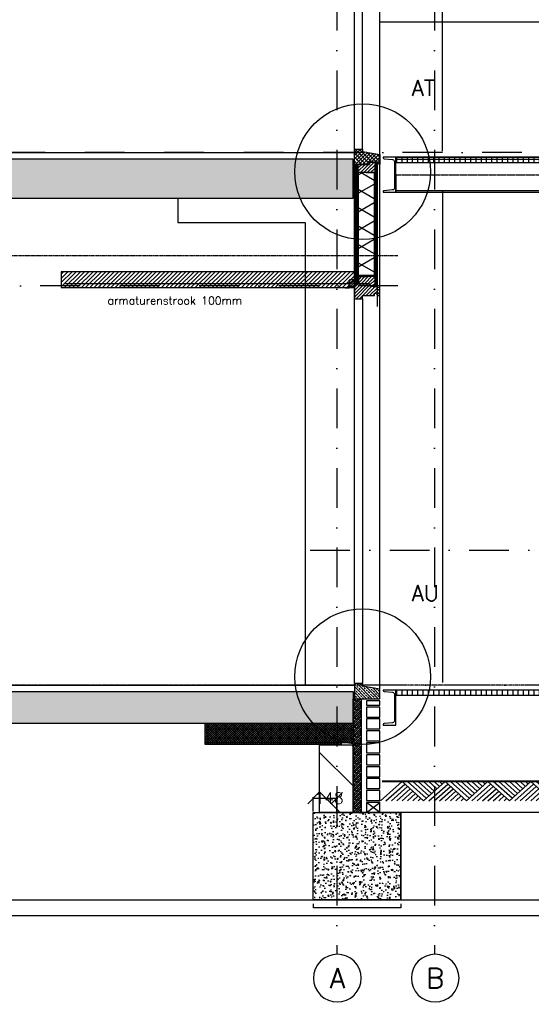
# Model space of a CAD drawing. Extents: x 145187 to 222247, y 87753 to 171871.
# Tile 26 of 37: x 207297 to 210518, y 90440 to 96631. Entities that reach past the tile are written whole.
import ezdxf
from ezdxf.enums import TextEntityAlignment as Align

# ---------------------------------------------------------------- set-up
doc = ezdxf.new("R2010")
doc.units = 0
doc.header["$LTSCALE"] = 5
doc.header["$MEASUREMENT"] = 0
doc.header["$PDMODE"] = 3
doc.header["$PDSIZE"] = 0.1
for name, pattern in [('CENTER', [2, 1.25, -0.25, 0.25, -0.25]), ('DASHDOT', [1, 0.5, -0.25, 0, -0.25]), ('DD1', [2.66667, 1.66667, -0.5, 0, -0.5]), ('HIDDEN2', [0.1875, 0.125, -0.0625])]:
    doc.linetypes.add(name, pattern=pattern)
doc.layers.get('0').update_dxf_attribs({"linetype": 'CONTINUOUS'})
doc.layers.get('DEFPOINTS').update_dxf_attribs({"linetype": 'CONTINUOUS'})
for name, color, linetype in [('_DETAILNUMMERS', 4, 'CONTINUOUS'), ('_DETAILNUMMERSTEKST', 4, 'CONTINUOUS'), ('A--01A1_ACEER', 1, 'CONTINUOUS'), ('A--A21--_F-23-', 9, 'CONTINUOUS'), ('A--A23--_F--3-', 9, 'CONTINUOUS'), ('A--A25--_F--3-', 9, 'CONTINUOUS'), ('A--A28--_F--3-', 7, 'CONTINUOUS'), ('A--A28--_F-23-', 1, 'CONTINUOUS'), ('A--A30--_F--3-', 9, 'CONTINUOUS'), ('A--A35--_F--3-', 9, 'CONTINUOUS'), ('A--L$7A3-_STRAMIEN', 3, 'CONTINUOUS'), ('A--L11D5_GRONDWERK', 5, 'CONTINUOUS'), ('A--L13D3_VLOEREN', 3, 'CONTINUOUS'), ('A--L13D4_VLOEREN', 4, 'CONTINUOUS'), ('A--L16--', 7, 'CONTINUOUS'), ('A--L16--_F123-', 7, 'CONTINUOUS'), ('A--L16D4_FUNDERING_F123-', 4, 'CONTINUOUS'), ('A--L21--', 3, 'CONTINUOUS'), ('A--L21--_F--3-', 7, 'CONTINUOUS'), ('A--L21--_F-23-', 4, 'CONTINUOUS'), ('A--L21D1_BUITENWAND', 1, 'CONTINUOUS'), ('A--L21D4_BUITENWAND', 4, 'CONTINUOUS'), ('A--L23--', 7, 'CONTINUOUS'), ('A--L23--_F--3-', 7, 'CONTINUOUS'), ('A--L25--', 7, 'CONTINUOUS'), ('A--L25--_F-23-', 7, 'CONTINUOUS'), ('A--L28--', 7, 'CONTINUOUS'), ('A--L28--_F--3-', 1, 'CONTINUOUS'), ('A--L28D1_KONSTRUKTIES', 1, 'CONTINUOUS'), ('A--L28DC1_KONSTRUKTIES', 1, 'HIDDEN2'), ('A--L30--', 7, 'CONTINUOUS'), ('A--L30--_F123-', 7, 'CONTINUOUS'), ('A--L31--', 2, 'CONTINUOUS'), ('A--L31--_F--3-', 7, 'CONTINUOUS'), ('A--L31A1_BUITENKOZIJN', 1, 'CONTINUOUS'), ('A--L35-D2-_PLAFONDS', 2, 'CONTINUOUS'), ('A--L35-D4-_PLAFONDS', 4, 'CONTINUOUS'), ('A--L35D1_PLAFONDS', 1, 'CONTINUOUS'), ('A--M$1A-_F123-', 1, 'CONTINUOUS'), ('A--T$7A-_STRAMIEN', 2, 'CONTINUOUS'), ('A--T$7A8-_STRAMIEN', 8, 'DASHDOT'), ('sparing', 1, 'CONTINUOUS'), ('STRAMIEN', 8, 'DD1'), ('vluchttrapd', 1, 'CONTINUOUS'), ('X--LR---_CP', 7, 'CONTINUOUS')]:
    doc.layers.add(name, color=color, linetype=linetype)
doc.styles.add('ALFA-0_25', font='ROMANS')
doc.styles.add('ALFA-0_35', font='ROMANS.shx')
doc.styles.add('HIEMSTRA', font='romans.shx')
doc.dimstyles.new('ALFA-0_35', dxfattribs={"dimscale": 50, "dimtxt": 3.5, "dimasz": 3.5, "dimexe": 0.3, "dimexo": 0.3, "dimgap": 1.75, "dimtad": 1, "dimdec": 0, "dimzin": 0, "dimdsep": 46, "dimtxsty": 'ALFA-0_35', "dimblk1": 'OBLIQUE', "dimblk2": 'OBLIQUE', "dimsah": 1, "dimcen": 0.09, "dimdle": 0.3, "dimclrd": 1, "dimclre": 1, "dimclrt": 3, "dimadec": 0, "dimazin": 0, "dimtfac": 1, "dimtdec": 0, "dimtofl": 0, "dimtmove": 2, "dimatfit": 3, "dimldrblk": 'OBLIQUE', "dimfxl": 0, "dimtvp": 625, "dimtolj": 1, "dimtzin": 0, "dimarcsym": 0})

# ---------------------------------------------------------------- blocks, each defined once
blk = doc.blocks.new('*U256')
at = {"layer": 'A--L23--_F--3-', "color": 2, "linetype": 'Continuous'}
blk.add_lwpolyline([(0, 0), (0, 20), (8010.4, 20), (8010.4, 0)], dxfattribs=at)
blk = doc.blocks.new('*U257')
at = {"layer": 'A--L23--_F--3-', "color": 2, "linetype": 'Continuous'}
blk.add_lwpolyline([(0, 0), (0, 20), (8010.5, 20), (8010.5, 0)], dxfattribs=at)
blk = doc.blocks.new('Q020259-')
at = {"layer": 'A--A25--_F--3-'}
h = blk.add_hatch(dxfattribs=at)
h.set_pattern_fill('ALFALINE', color=256, scale=15, style=0, pattern_type=2)
h.set_pattern_definition([(45, (0, 0), (-10.6066, 10.6066), [])])
h.paths.add_polyline_path([(0, 0), (0, 46), (28, 46), (28, 0)])
at = {"layer": 'A--L25--_F-23-', "color": 2, "linetype": 'Continuous'}
blk.add_lwpolyline([(0, 0), (0, 46), (28, 46), (28, 0)], close=True, dxfattribs=at)
at = {"layer": 'X--LR---_CP'}
for p in [(0, 0), (0, 0), (28, 0)]:
    blk.add_point(p, dxfattribs=at)
blk = doc.blocks.new('*U258')
at = {"layer": 'A--L23--_F--3-', "color": 2, "linetype": 'Continuous'}
blk.add_lwpolyline([(0, 0), (0, -25), (-550, -25), (-550, 0)], dxfattribs=at)
blk = doc.blocks.new('_OBLIQUE')
at = {"color": 0, "linetype": 'ByBlock'}
blk.add_line((-0.5, -0.5), (0.5, 0.5), dxfattribs=at)
blk = doc.blocks.new('*D250')
at = {"layer": 'A--M$1A-_F123-', "color": 1, "lineweight": -2, "ltscale": 10}
for p, q in [((209139.4, 91736.3), (209299.4, 91736.3)), ((209145.4, 91651.9), (209145.4, 91742.3)), ((209293.4, 91651.9), (209293.4, 91742.3))]:
    blk.add_line(p, q, dxfattribs=at)
at = {"layer": 'DEFPOINTS', "color": 0, "ltscale": 10}
for p in [(209293.4, 91736.3), (209145.4, 91645.9), (209293.4, 91645.9)]:
    blk.add_point(p, dxfattribs=at)
at = {"layer": 'A--M$1A-_F123-', "color": 1, "lineweight": -2, "ltscale": 10, "xscale": 70, "yscale": 70, "zscale": 70, "rotation": 180}
blk.add_blockref('_OBLIQUE', (209145.4, 91736.3), dxfattribs=at)
at = {"layer": 'A--M$1A-_F123-', "color": 1, "lineweight": -2, "ltscale": 10, "xscale": 70, "yscale": 70, "zscale": 70}
blk.add_blockref('_OBLIQUE', (209293.4, 91736.3), dxfattribs=at)
at = {"layer": 'A--M$1A-_F123-', "color": 3, "ltscale": 10, "insert": (209245.2, 91736.3), "char_height": 70, "attachment_point": 5, "style": 'ALFA-0_35'}
blk.add_mtext('\\A1;148', dxfattribs=at)
blk = doc.blocks.new('Q010064-')
at = {"layer": 'A--L16--_F123-', "color": 1, "linetype": 'Continuous'}
for points in [[(37.5, -37.5), (75, 0)], [(75, -75), (150, 0)], [(112.5, -112.5), (225, 0)], [(150, -150), (300, 0)], [(187.5, -187.5), (375, 0)], [(225, -225), (450, 0)], [(262.5, -262.5), (525, 0)], [(300, -300), (600, 0)], [(900, -300), (600, 0)], [(675, -300), (487.5, -112.5)], [(750, -300), (525, -75)], [(825, -300), (562.5, -37.5)], [(375, -300), (337.5, -262.5)], [(450, -300), (375, -225)], [(525, -300), (412.5, -187.5)], [(600, -300), (450, -150)]]:
    blk.add_lwpolyline(points, dxfattribs=at)
at = {"layer": 'X--LR---_CP'}
blk.add_point((600, 0), dxfattribs=at)
blk.add_point((600, 0), dxfattribs=at)
blk = doc.blocks.new('*U264')
at = {"layer": 'A--L28--_F--3-', "color": 4, "linetype": 'Continuous'}
for points in [[(0, 0), (0, 110), (1542.4, 110), (1542.4, 110)], [(0, 0), (0, 98), (1538.1, 98), (1538.1, 98)], [(0, 0), (0, -110), (1464.5, -110), (1464.5, -110)], [(0, 0), (0, -98), (1468.8, -98), (1468.8, -98)]]:
    blk.add_lwpolyline(points, dxfattribs=at)
at = {"layer": 'A--L28--_F--3-', "color": 2, "linetype": 'CENTER', "ltscale": 0.25}
blk.add_lwpolyline([(0, 0), (0, 0), (1503.4, 0), (1503.4, 0)], dxfattribs=at)
blk = doc.blocks.new('Q020675-')
at = {"layer": 'A--L28--_F--3-', "color": 4, "linetype": 'Continuous'}
blk.add_lwpolyline([(0, -110), (0, 110), (80, 110), (80, 106.6, -0.391021), (74, 100.1), (20.5, 95.8, 0.39104), (9, 83.4), (9, -83.4, 0.39104), (20.5, -95.8), (74, -100.1, -0.391021), (80, -106.6), (80, -110)], format="xyb", close=True, dxfattribs=at)
at = {"layer": 'X--LR---_CP', "color": 4, "linetype": 'Continuous', "ltscale": 10}
for p in [(0, 0), (0, 0), (9, 0)]:
    blk.add_point(p, dxfattribs=at)
blk = doc.blocks.new('*U265')
at = {"layer": 'A--A30--_F--3-', "linetype": 'Continuous'}
h = blk.add_hatch(dxfattribs=at)
h.set_pattern_fill('ALFALINE', color=256, scale=4, angle=224.99968, style=0)
h.set_pattern_definition([(269.9997, (0, 0), (4, -2.2e-05), [])])
h.paths.add_polyline_path([(0, 0), (-7.5, 0), (-7.5, 777.4), (0, 777.4), (7.5, 777.4), (7.5, 0)])
at = {"layer": 'A--L30--_F123-', "color": 1, "linetype": 'Continuous'}
for points in [[(0, 0), (-7.5, 0), (-7.5, 777.4), (0, 777.4)], [(0, 0), (7.5, 0), (7.5, 777.4), (0, 777.4)]]:
    blk.add_lwpolyline(points, dxfattribs=at)
blk = doc.blocks.new('*U266')
at = {"layer": 'A--A21--_F-23-', "linetype": 'Continuous'}
h = blk.add_hatch(dxfattribs=at)
h.set_pattern_fill('ALFAISO', color=256, scale=100, angle=270, style=0)
h.set_pattern_definition([(330, (-50, -3e-10), (50, 86.603), []), (30, (-50, -3e-10), (-50, 86.603), [])])
h.paths.add_polyline_path([(0, 0), (50, 0), (50, -653), (0, -653), (-50, -653), (-50, 0)])
at = {"layer": 'A--L21--_F--3-', "color": 3, "linetype": 'Continuous'}
for points in [[(0, 0), (-50, 0), (-50, -653), (0, -653)], [(0, 0), (50, 0), (50, -653), (0, -653)]]:
    blk.add_lwpolyline(points, dxfattribs=at)
blk = doc.blocks.new('*U268')
at = {"layer": 'A--A30--_F--3-', "linetype": 'Continuous'}
h = blk.add_hatch(dxfattribs=at)
h.set_pattern_fill('ALFALINE', color=256, scale=4, angle=224.99747, style=0)
h.set_pattern_definition([(269.9975, (0, 0), (4, -0.000177), [])])
h.paths.add_polyline_path([(0, 0), (-7.5, 0), (-7.5, 750), (0, 750), (7.5, 750), (7.5, 0)])
at = {"layer": 'A--L30--_F123-', "color": 1, "linetype": 'Continuous'}
for points in [[(0, 0), (-7.5, 0), (-7.5, 750), (0, 750)], [(0, 0), (7.5, 0), (7.5, 750), (0, 750)]]:
    blk.add_lwpolyline(points, dxfattribs=at)

msp = doc.modelspace()

# ---------------------------------------------------------------- hatches: boundary and pattern name
at = {"layer": 'A--01A1_ACEER'}
h = msp.add_hatch(dxfattribs=at)
h.set_pattern_fill('ALFALINE', color=256, scale=15, angle=90, style=0, pattern_type=2)
h.set_pattern_definition([(45, (209059.754, 94732.662), (10.6066, -10.6066), [])])
h.paths.add_polyline_path([(209454.9, 95815.9), (209454.9, 95801.9), (209563.9, 95782.4), (209563.9, 95720.9), (209548.9, 95720.9), (209540.9, 95734.9), (209499.9, 95734.9), (209499.9, 95720.8), (209418.9, 95720.9), (209418.9, 95747.9), (209403.9, 95747.9), (209403.9, 95815.9)])
h = msp.add_hatch(dxfattribs=at)
h.set_pattern_fill('ANSI31', color=256, scale=150, style=0)
h.set_pattern_definition([(135, (209059.754, 94732.662), (13.25825, 13.25825), [])])
h.paths.add_polyline_path([(209454.9, 95815.9), (209454.9, 95801.9), (209563.9, 95782.4), (209563.9, 95720.9), (209558.9, 95720.9), (209550.9, 95734.9), (209499.9, 95734.9), (209499.9, 95720.8), (209403.9, 95720.9), (209403.9, 95747.9), (209403.9, 95815.9)])
at = {"layer": 'A--01A1_ACEER', "linetype": 'Continuous'}
h = msp.add_hatch(dxfattribs=at)
h.set_pattern_fill('ANSI31', color=256, scale=150, style=0)
h.set_pattern_definition([(45, (48729.179, 0), (-13.2582521, 13.2582521), [])])
h.paths.add_polyline_path([(207558.4, 94945.9), (209403.9, 94945.9), (209403.9, 95045.9), (207558.4, 95045.9)])
at = {"layer": 'A--A21--_F-23-'}
h = msp.add_hatch(dxfattribs=at)
h.set_pattern_fill('ANSI38', color=256, scale=80, style=0)
h.set_pattern_definition([(45, (73212.753, -4753.319), (-7.0710678, 7.0710678), []), (135, (73212.753, -4753.319), (-21.21320344, 7.0710678), [25, -15])])
h.paths.add_polyline_path([(209445.6, 91645.9), (209395.6, 91645.9), (209395.7, 92360.9), (209445.7, 92360.9)])
at = {"layer": 'A--A23--_F--3-'}
h = msp.add_hatch(dxfattribs=at)
h.set_pattern_fill('ALFABET', color=256, scale=20, angle=1, style=0, pattern_type=2)
h.set_pattern_definition([(134, (283831.07, 0), (86.32078, 83.359), []), (129, (283831.07, 0), (-143.64922, -10.04493), [15, -165]), (184, (283831.07, 0), (30.37155, 149.9312), [12, -132]), (78.5486, (283819.1, -0.84), (-113.27778, 139.88618), [12.74804, -140.22842]), (132.8158, (283831.77, 40), (-213.99344, -29.37358), [22.5, -247.5]), (82.3644, (283813.94, 37.55), (-183.50393, 198.05632), [19.12206, -210.3426]), (187.8158, (283831.77, 40), (-183.50378, 198.05647), [18, -198]), (158, (283811.6, 30.34), (-120.76856, -78.42802), [15, -165]), (213, (283811.6, 30.34), (-46.12453, 145.8572), [12, -132]), (107.5486, (283801.53, 23.81), (-166.89315, 67.42906), [12.74804, -140.22842]), (141.5, (283831.07, 0), (-1.26964, 66.611074), [0, -130.4, 0, -134, 0, -132.5]), (171.5, (283831.07, 0), (-51.229207, 79.788568), [0, -76.4, 0, -127.4, 0, -50.5]), (211.5, (283875.665, -0.78), (-106.826954, -2.64699), [0, -50, 0, -156, 0, -207]), (221.5, (283895.66, -1.13), (-116.270055, 22.05355), [0, -65, 0, -103.6, 0, -147]), (221.5, (283895.66, -1.13), (-116.270055, 22.05355), [0, -65, 0, -103.6, 0, -147])])
h.paths.add_polyline_path([(209393.4, 95505.9), (201293.4, 95505.9), (201293.4, 95755.9), (209393.4, 95755.9)])
h = msp.add_hatch(dxfattribs=at)
h.set_pattern_fill('ALFABET', color=256, scale=40, angle=1, style=0, pattern_type=2)
h.set_pattern_definition([(46, (48729.18, 0), (-172.64155, 166.718), []), (51, (48729.18, 0), (287.29845, -20.08986), [30, -330]), (356, (48729.18, 0), (-60.7431, 299.8624), [24, -264]), (101.4514, (48753.12, -1.67), (226.55556, 279.77237), [25.49608, -280.45684]), (47.1842, (48727.8, 80), (427.9869, -58.74715), [45, -495]), (97.6356, (48763.45, 75.1), (367.0079, 396.11265), [38.2441, -420.6852]), (352.1842, (48727.8, 80), (367.0076, 396.1129), [36, -396]), (22, (48768.13, 60.7), (241.53712, -156.85604), [30, -330]), (327, (48768.13, 60.7), (92.24906, 291.7144), [24, -264]), (72.4514, (48788.25, 47.62), (333.7863, 134.8581), [25.49608, -280.45684]), (38.5, (48729.18, 0), (2.53928, 133.22215), [0, -260.8, 0, -268, 0, -265]), (8.5, (48729.18, 0), (102.45841, 159.57714), [0, -152.8, 0, -254.8, 0, -101]), (328.5, (48639.99, -1.56), (213.65391, -5.29398), [0, -100, 0, -312, 0, -414]), (318.5, (48600, -2.25), (232.54011, 44.1071), [0, -130, 0, -207.2, 0, -294]), (318.5, (48600, -2.25), (232.54011, 44.1071), [0, -130, 0, -207.2, 0, -294])])
h.paths.add_polyline_path([(209395.4, 92205.9), (201293.3, 92205.9), (201293.3, 92405.9), (209395.4, 92405.9)])
h = msp.add_hatch(dxfattribs=at)
h.set_pattern_fill('ALFAKRS', color=256, scale=10, style=0, pattern_type=2)
h.set_pattern_definition([(45, (134505.816, 0), (-7.0710678, 7.0710678), []), (135, (134505.816, 0), (-7.0710678, -7.0710678), [])])
h.paths.add_polyline_path([(209320.4, 92073.9), (208465.3, 92073.9), (208465.3, 92205.9), (209395.4, 92205.9), (209395.4, 92085.9), (209320.4, 92085.9)])
h = msp.add_hatch(dxfattribs=at)
h.set_pattern_fill('AR-CONC', color=256, scale=10, style=0)
h.set_pattern_definition([(50, (41969.064, 3791.46), (71.726018, -6.275213), [7.5, -82.5]), (355, (41969.06, 3791.46), (-13.875133, 75.219213), [6, -66]), (100.4514, (41975.04, 3790.94), (57.850938, 68.943954), [6.37402, -70.11421]), (46.1842, (41969.06, 3811.46), (106.724105, -16.5519), [11.25, -123.75]), (96.6356, (41977.96, 3810.08), (93.46627, 97.411787), [9.56103, -105.1713]), (351.1842, (41969.06, 3811.46), (93.466195, 97.41186), [9, -99]), (21, (41979.064, 3806.46), (59.690705, -40.261889), [7.5, -82.5]), (326, (41979.06, 3806.46), (24.331533, 72.515005), [6, -66]), (71.4514, (41984.04, 3803.104), (84.022263, 32.25305), [6.37402, -70.11421]), (37.5, (41969.064, 3791.46), (1.2159855, 33.2893854), [0, -65.2, 0, -67, 0, -66.25]), (7.5, (41969.064, 3791.46), (26.306954, 39.441171), [0, -38.2, 0, -63.7, 0, -25.25]), (327.5, (41946.764, 3791.46), (53.3822436, -2.255487), [0, -25, 0, -78, 0, -103.5]), (317.5, (41936.764, 3791.46), (58.318617, 10.010498), [0, -32.5, 0, -51.8, 0, -73.5])])
h.paths.add_polyline_path([(209695.4, 91095.9), (209145.4, 91095.9), (209145.4, 91645.9), (209695.4, 91645.9)])
at = {"layer": 'A--A25--_F--3-'}
h = msp.add_hatch(dxfattribs=at)
h.set_pattern_fill('ALFALINE', color=256, scale=15, style=0)
h.set_pattern_definition([(45, (48753.973, -0.0001), (-10.6066017, 10.6066017), [])])
h.paths.add_polyline_path([(209533.9, 95670), (209428.7, 95670), (209428.7, 95720.9), (209499.9, 95720.8), (209499.9, 95734.9), (209533.9, 95734.9)])
at = {"layer": 'A--A35--_F--3-'}
h = msp.add_hatch(dxfattribs=at)
h.set_pattern_fill('ALFALINE', color=256, scale=15, angle=90, style=0, pattern_type=2)
h.set_pattern_definition([(45, (208857.619, 94403.635), (10.6066, -10.6066), [])])
h.paths.add_polyline_path([(209533.9, 95021.9), (209428.9, 95021.9), (209428.9, 94970.9), (209499.9, 94970.9), (209499.9, 94956.9), (209533.9, 94950.9)])
h = msp.add_hatch(dxfattribs=at)
h.set_pattern_fill('ALFALINE', color=256, scale=15, style=0)
h.set_pattern_definition([(45, (48729.179, -3337), (-10.6066017, 10.6066017), [])])
h.paths.add_polyline_path([(209563.9, 94945.5), (209499.9, 94956.9), (209499.9, 94970.9), (209413.9, 94970.9), (209413.9, 94955.9), (209403.9, 94955.9), (209403.9, 94875.9), (209454.9, 94875.9), (209454.9, 94896.9), (209530.9, 94896.9), (209530.9, 94910.9), (209540.9, 94910.9), (209548.9, 94896.9), (209563.9, 94896.9)])
h = msp.add_hatch(dxfattribs=at)
h.set_pattern_fill('ANSI33', color=256, scale=4, style=0)
h.set_pattern_definition([(135, (209065.023, 91268.09), (17.9605, 17.9605), []), (135, (209047.062, 91268.09), (17.9605, 17.9605), [12.7, -6.35])])
h.paths.add_polyline_path([(209565.1, 92420.4), (209454.9, 92440.1), (209454.9, 92455.9), (209403.9, 92455.9), (209403.9, 92408.3), (209403.9, 92360.9), (209447.9, 92360.9), (209479.9, 92360.9), (209493.9, 92360.9), (209538.9, 92360.9), (209565.1, 92360.9)])
at = {"layer": 'sparing', "linetype": 'Continuous'}
h = msp.add_hatch(dxfattribs=at)
h.set_pattern_fill('ALFALINE', color=256, scale=175, style=0)
h.set_pattern_definition([(135, (200119.36, 82527.36), (123.7437, 123.7437), [])])
h.paths.add_polyline_path([(209395.5, 92070.9), (209395.4, 92070.9), (209395.6, 91645.9), (209185.4, 91645.9), (209185.4, 92070.9)])
at = {"layer": 'vluchttrapd', "ltscale": 10}
h = msp.add_hatch(dxfattribs=at)
h.set_pattern_fill('ANSI31', color=256, scale=266, angle=45, style=0)
h.set_pattern_definition([(90, (46978.686, 9675.268), (-33.25, 7e-15), [])])
h.paths.add_polyline_path([(209665.1, 95733), (210928.4, 95733), (210928.4, 95765.9), (209665.1, 95765.9)])
h = msp.add_hatch(dxfattribs=at)
h.set_pattern_fill('ANSI31', color=256, scale=266, angle=45, style=0)
h.set_pattern_definition([(90, (46978.686, 6325.268), (-33.25, 7e-15), [])])
h.paths.add_polyline_path([(209665.1, 92383), (211026.4, 92383), (211026.4, 92415.9), (209665.1, 92415.9)])

# ---------------------------------------------------------------- linework, layer by layer
at = {"layer": '_DETAILNUMMERS'}
for centre in [(209455.9, 95675.4), (209455.9, 92499.6)]:
    msp.add_circle(centre, 427.3, dxfattribs=at)
at = {"layer": 'A--01A1_ACEER', "ltscale": 10}
for p, q in [((209403.9, 92455.9), (209403.9, 99015.9)), ((209565.1, 92420.4), (209565.1, 99015.9))]:
    msp.add_line(p, q, dxfattribs=at)
at = {"layer": 'A--L$7A3-_STRAMIEN', "linetype": 'Continuous', "extrusion": (0, 0, -1)}
for centre in [(209296.9, 90604.3), (209912.5, 90604.3)]:
    msp.add_ellipse(centre, major_axis=(-106.1, 106.1), ratio=1, dxfattribs=at)
at = {"layer": 'A--L11D5_GRONDWERK'}
for p, q in [((209578.8, 91845.9), (222188.7, 91845.9)), ((209578.8, 91842.9), (210351.1, 91842.9)), ((209578.8, 91839.9), (211041.8, 91839.9))]:
    msp.add_line(p, q, dxfattribs=at)
at = {"layer": 'A--L13D3_VLOEREN'}
msp.add_lwpolyline([(209445.6, 91645.9), (209395.6, 91645.9), (209395.7, 92360.9), (209445.7, 92360.9)], close=True, dxfattribs=at)
at = {"layer": 'A--L13D4_VLOEREN'}
msp.add_line((209320.4, 92085.9), (209395.4, 92085.9), dxfattribs=at)
at = {"layer": 'A--L16D4_FUNDERING_F123-', "color": 1, "ltscale": 10}
for p, q in [((209958.8, 95805.2), (209958.8, 98815.8)), ((209958.8, 95555), (209958.8, 92463))]:
    msp.add_line(p, q, dxfattribs=at)
at = {"layer": 'A--L16D4_FUNDERING_F123-'}
for points in [[(209395.5, 92070.9), (209395.4, 92070.9), (209395.6, 91645.9), (209185.4, 91645.9), (209185.4, 92070.9), (209395.5, 92070.9)], [(209695.4, 91095.9), (209145.4, 91095.9), (209145.4, 91645.9), (209695.4, 91645.9)]]:
    msp.add_lwpolyline(points, close=True, dxfattribs=at)
msp.add_lwpolyline([(209695.6, 91095.9), (209695.6, 91645.9), (209395.6, 91645.9)], dxfattribs=at)
at = {"layer": 'A--L21--_F-23-', "linetype": 'Continuous'}
msp.add_lwpolyline([(209393.4, 95505.9), (201293.4, 95505.9), (201293.4, 95755.9), (209393.4, 95755.9)], close=True, dxfattribs=at)
msp.add_lwpolyline([(209395.4, 92205.9), (201293.3, 92205.9), (201293.3, 92405.9), (209395.4, 92405.9), (209395.4, 92205.9), (209395.4, 92205.9)], dxfattribs=at)
at = {"layer": 'A--L21D1_BUITENWAND'}
for p, q in [((209479.9, 91645.9), (209564.9, 91708.9)), ((209564.9, 91645.9), (209479.9, 91708.9))]:
    msp.add_line(p, q, dxfattribs=at)
at = {"layer": 'A--L21D4_BUITENWAND'}
for points in [[(209564.9, 92348.9), (209479.9, 92348.9), (209479.9, 92320.9), (209564.9, 92320.9)], [(209564.9, 92308.9), (209479.9, 92308.9), (209479.9, 92245.9), (209564.9, 92245.9)], [(209564.9, 92233.9), (209479.9, 92233.9), (209479.9, 92170.9), (209564.9, 92170.9)], [(209564.9, 92158.9), (209479.9, 92158.9), (209479.9, 92095.9), (209564.9, 92095.9)], [(209564.9, 92083.9), (209479.9, 92083.9), (209479.9, 92020.9), (209564.9, 92020.9)], [(209564.9, 92008.9), (209479.9, 92008.9), (209479.9, 91945.9), (209564.9, 91945.9)], [(209564.9, 91933.9), (209479.9, 91933.9), (209479.9, 91870.9), (209564.9, 91870.9)], [(209564.9, 91858.9), (209479.9, 91858.9), (209479.9, 91795.9), (209564.9, 91795.9)], [(209564.9, 91783.9), (209479.9, 91783.9), (209479.9, 91720.9), (209564.9, 91720.9)], [(209564.9, 91708.9), (209479.9, 91708.9), (209479.9, 91645.9), (209564.9, 91645.9)]]:
    msp.add_lwpolyline(points, close=True, dxfattribs=at)
at = {"layer": 'A--L23--'}
msp.add_lwpolyline([(209320.4, 92073.9), (208465.3, 92073.9), (208465.3, 92205.9), (209395.4, 92205.9), (209395.4, 92085.9), (209320.4, 92085.9), (209320.4, 92073.9)], close=True, dxfattribs=at)
at = {"layer": 'A--L28D1_KONSTRUKTIES'}
msp.add_lwpolyline([(208293.4, 95505.9), (208293.4, 95355.9), (209093.4, 95355.9), (209093.4, 92445.9)], dxfattribs=at)
at = {"layer": 'A--L28DC1_KONSTRUKTIES'}
msp.add_line((209320.4, 92085.9), (208463.3, 92085.9), dxfattribs=at)
at = {"layer": 'A--L31--'}
msp.add_lwpolyline([(201543.4, 91095.9), (213656.7, 91095.9), (213656.7, 90995.9), (201543.4, 90995.9)], close=True, dxfattribs=at)
at = {"layer": 'A--L31--_F--3-', "color": 2, "linetype": 'Continuous', "elevation": 0}
for points in [[(209454.9, 95815.9), (209454.9, 95801.9), (209563.9, 95782.4), (209563.9, 95720.9), (209558.9, 95720.9), (209550.9, 95734.9), (209499.9, 95734.9), (209499.9, 95720.8), (209403.9, 95720.9), (209403.9, 95747.9), (209403.9, 95747.9), (209403.9, 95815.9)], [(209533.9, 95670), (209428.7, 95670), (209428.7, 95720.9), (209499.9, 95720.8), (209499.9, 95734.9), (209533.9, 95734.9), (209533.9, 95670)], [(209533.9, 95021.9), (209428.9, 95021.9), (209428.9, 94970.9), (209499.9, 94970.9), (209499.9, 94956.9), (209533.9, 94950.9), (209533.9, 95021.9)], [(209563.9, 94945.5), (209499.9, 94956.9), (209499.9, 94970.9), (209413.9, 94970.9), (209413.9, 94955.9), (209403.9, 94955.9), (209403.9, 94875.9), (209454.9, 94875.9), (209454.9, 94896.9), (209530.9, 94896.9), (209530.9, 94896.9), (209530.9, 94910.9), (209540.9, 94910.9), (209548.9, 94896.9), (209563.9, 94896.9)]]:
    msp.add_lwpolyline(points, close=True, dxfattribs=at)
at = {"layer": 'A--L31--_F--3-', "color": 4, "linetype": 'Continuous'}
msp.add_lwpolyline([(209565.1, 92420.4), (209454.9, 92440.1), (209454.9, 92455.9), (209403.9, 92455.9), (209403.9, 92408.3), (209403.9, 92408.3), (209403.9, 92360.9), (209447.9, 92360.9), (209479.9, 92360.9), (209493.9, 92360.9), (209493.9, 92360.9), (209538.9, 92360.9), (209538.9, 92360.9), (209565.1, 92360.9)], close=True, dxfattribs=at)
at = {"layer": 'A--L31A1_BUITENKOZIJN'}
for p, q in [((209454.9, 95815.9, 0), (209454.9, 98233.9)), ((209454.9, 94875.9, 0), (209454.9, 92457.9, 0))]:
    msp.add_line(p, q, dxfattribs=at)
at = {"layer": 'A--L35-D2-_PLAFONDS'}
for points in [[(209368.9, 94970.9), (207586.4, 94970.9)], [(207590.7, 94945.9), (209368.9, 94945.9)]]:
    msp.add_lwpolyline(points, dxfattribs=at)
at = {"layer": 'A--L35-D4-_PLAFONDS'}
for p, q in [((209371.7, 94943.9), (209371.7, 94993.9)), ((209346.7, 94943.9), (209371.7, 94943.9))]:
    msp.add_line(p, q, dxfattribs=at)
at = {"layer": 'A--L35D1_PLAFONDS', "linetype": 'Continuous'}
msp.add_lwpolyline([(207558.4, 94945.9), (209403.9, 94945.9), (209403.9, 95045.9), (207558.4, 95045.9)], close=True, dxfattribs=at)
at = {"layer": 'A--T$7A8-_STRAMIEN', "color": 8}
msp.add_line((222247.3, 92445.9, 15.7), (196139.8, 92445.9, 16.6), dxfattribs=at)
at = {"layer": 'STRAMIEN', "linetype": 'DASHDOT', "ltscale": 100}
for p, q in [((209293.4, 110315), (209293.4, 90754.3)), ((209909, 110315), (209909, 90754.3)), ((220459.7, 95795.9, -0.1), (198612.2, 95795.9)), ((209677.5, 94957.5), (198877.9, 94957.5)), ((209126, 93295.9, 0), (220113.4, 93295.9, 0)), ((213226.6, 92445.9), (198877.9, 92445.9))]:
    msp.add_line(p, q, dxfattribs=at)
at = {"layer": 'STRAMIEN', "linetype": 'DASHDOT'}
msp.add_line((209677.5, 95145.9), (198877.9, 95145.9), dxfattribs=at)
at = {"layer": 'vluchttrapd', "ltscale": 10}
for p, q in [((211138.4, 96615.9), (209565.1, 96615.9)), ((209548.9, 94827.5), (209548.9, 95072.1)), ((213656.7, 91645.9), (209695.6, 91645.9))]:
    msp.add_line(p, q, dxfattribs=at)
at = {"layer": 'vluchttrapd', "color": 3, "ltscale": 10, "elevation": 0}
msp.add_lwpolyline([(209665.1, 95733), (210928.4, 95733), (210928.4, 95765.9), (209665.1, 95765.9)], close=True, dxfattribs=at)
at = {"layer": 'vluchttrapd', "color": 3, "ltscale": 10}
msp.add_lwpolyline([(209665.1, 92383), (211026.4, 92383), (211026.4, 92415.9), (209665.1, 92415.9)], close=True, dxfattribs=at)
at = {"layer": 'X--LR---_CP', "color": 1}
msp.add_point((209428.9, 94970.9, 0), dxfattribs=at)

# ---------------------------------------------------------------- block references
at = {"layer": 'A--L16--', "xscale": -0.4504033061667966, "yscale": 0.4}
for p in [(209974.3, 91839.9), (210244.5, 91839.9), (210514.8, 91839.9), (210785, 91839.9)]:
    msp.add_blockref('Q010064-', p, dxfattribs=at)
at = {"layer": 'A--L21--'}
msp.add_blockref('*U266', (209478.7, 95670, 0), dxfattribs=at)
at = {"layer": 'A--L23--'}
for name, p in [('*U257', (201393.4, 95775.9)), ('*U256', (201393.4, 92425.9)), ('*U258', (209695.6, 91070.9))]:
    msp.add_blockref(name, p, dxfattribs=at)
at = {"layer": 'A--L25--'}
msp.add_blockref('Q020259-', (209375.9, 94950.9), dxfattribs=at)
at = {"layer": 'A--L28--', "xscale": -1}
for p in [(209665.1, 95655.9), (209665.1, 92305.9, 0)]:
    msp.add_blockref('Q020675-', p, dxfattribs=at)
at = {"layer": 'A--L28--'}
msp.add_blockref('*U264', (209665.1, 95655.9), dxfattribs=at)
at = {"layer": 'A--L30--'}
for name, p in [('*U268', (209421.2, 94970.9, 0)), ('*U265', (209541.4, 94957.5))]:
    msp.add_blockref(name, p, dxfattribs=at)

# ---------------------------------------------------------------- texts
at = {"layer": '_DETAILNUMMERSTEKST', "style": 'HIEMSTRA'}
for s, p in [('AT', (209764.4, 96151.3)), ('AU', (209764.4, 92975.5))]:
    msp.add_text(s, height=100, dxfattribs=at).set_placement(p)
at = {"layer": 'A--01A1_ACEER', "linetype": 'Continuous', "style": 'HIEMSTRA'}
msp.add_text('armaturenstrook 100mm ', height=50, dxfattribs=at).set_placement((207850.6, 94839.5))
at = {"layer": 'A--T$7A-_STRAMIEN', "style": 'ALFA-0_25'}
for s, p in [('A', (209296.9, 90604.3)), ('B', (209912.5, 90604.3))]:
    msp.add_text(s, height=125, dxfattribs=at).set_placement(p, align=Align.MIDDLE_CENTER)

# ---------------------------------------------------------------- dimensions: what is measured, and where the dimension line sits
at = {"layer": 'A--M$1A-_F123-', "ltscale": 10}
dim = msp.add_linear_dim(base=(209293.4, 91736.3), p1=(209145.4, 91645.9), p2=(209293.4, 91645.9), dimstyle='ALFA-0_35', override={"dimscale": 20}, dxfattribs=at)
dim.commit()
dim.dimension.update_dxf_attribs({"geometry": '*D250', "text_midpoint": (209245.2, 91736.3), "dimtype": 160})

doc.saveas('drawing.dxf')
